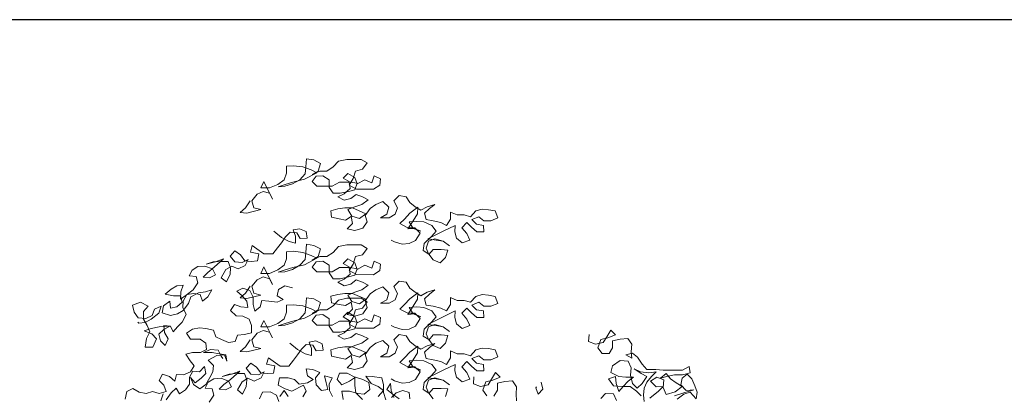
# Model space of a CAD drawing. Header units: metres. Extents: x -1 to 197910, y -70 to 354116.
# Tile 55 of 65: x 119.88 to 126.02, y 23.45 to 25.79. Entities that reach past the tile are written whole.
import ezdxf

# ---------------------------------------------------------------- set-up
doc = ezdxf.new("R2010")
doc.units = ezdxf.units.M
doc.layers.add('N-WE-AL-DETAIL-G', color=7, linetype='Continuous', lineweight=9)

# ---------------------------------------------------------------- blocks, each defined once
blk = doc.blocks.new('Boom_zijaanzicht')
at = {"color": 0, "ltscale": 0.05, "flags": 128}
for points in [[(-0.9411, 11.0561), (-0.9703, 11.0124), (-1.0031, 10.9833), (-0.963, 10.9796), (-0.8756, 11.0014), (-0.9193, 11.0123), (-0.9302, 11.0561), (-0.8973, 11.0961), (-0.8609, 11.1143), (-0.8208, 11.1034), (-0.8026, 11.0669), (-0.8572, 11.1763), (-0.8754, 11.1362), (-0.8208, 11.1361), (-0.7697, 11.158), (-0.7296, 11.1871), (-0.715, 11.2272), (-0.715, 11.2709), (-0.6712, 11.2745), (-0.6129, 11.2672), (-0.5619, 11.2489), (-0.5255, 11.2306), (-0.6021, 11.1906), (-0.675, 11.1725), (-0.7224, 11.1579), (-0.7661, 11.1434), (-0.726, 11.147), (-0.6786, 11.1615), (-0.6312, 11.187), (-0.5984, 11.2234), (-0.5947, 11.2671), (-0.591, 11.3182), (-0.5436, 11.3108), (-0.5036, 11.2889), (-0.5182, 11.2416), (-0.5547, 11.2197), (-0.5073, 11.2415), (-0.4635, 11.2415), (-0.4234, 11.267), (-0.3906, 11.3034), (-0.3396, 11.3143), (-0.2484, 11.3142), (-0.212, 11.2923), (-0.2412, 11.2522), (-0.285, 11.2413), (-0.2996, 11.194), (-0.3251, 11.1539), (-0.2778, 11.1284), (-0.1721, 11.1283), (-0.132, 11.1537), (-0.1283, 11.1938), (-0.1684, 11.2121), (-0.183, 11.1684), (-0.2267, 11.1866), (-0.2741, 11.1612), (-0.2886, 11.2013), (-0.3323, 11.2268), (-0.3615, 11.1977), (-0.3178, 11.1721), (-0.2741, 11.1648), (-0.2887, 11.1247), (-0.3288, 11.1138), (-0.3798, 11.1029), (-0.4236, 11.103), (-0.449, 11.1395), (-0.449, 11.1868), (-0.4891, 11.2124), (-0.5292, 11.2088), (-0.5547, 11.176), (-0.5256, 11.1468), (-0.4308, 11.1467), (-0.3834, 11.1722), (-0.3251, 11.1721), (-0.3179, 11.132), (-0.3543, 11.0993), (-0.3944, 11.0811), (-0.3544, 11.0592), (-0.3143, 11.0701), (-0.2814, 11.0956), (-0.2414, 11.081), (-0.2049, 11.0627), (-0.2451, 11.0336), (-0.2888, 11.019), (-0.3326, 11.0009), (-0.3071, 10.9608), (-0.2597, 10.9461), (-0.2196, 10.9752), (-0.3034, 11.0118), (-0.3508, 11.0118), (-0.3945, 11.0046), (-0.4382, 10.9937), (-0.4346, 10.9536), (-0.3873, 10.9426), (-0.3472, 10.9353), (-0.3107, 10.9571), (-0.3035, 10.9134), (-0.3363, 10.8806), (-0.2889, 10.8696), (-0.2379, 10.8842), (-0.2124, 10.9242), (-0.2233, 10.9643), (-0.1941, 11.008), (-0.1576, 11.0335), (-0.1138, 11.0517), (-0.0774, 11.0152), (-0.0884, 10.9715), (-0.1285, 10.9497), (-0.0739, 10.9496), (-0.0374, 10.9714), (-0.0228, 11.0115), (-0.0446, 11.0553), (-0.0118, 11.088), (0.032, 11.0807), (0.0538, 11.0442), (0.0866, 11.0187), (0.123, 10.9968), (0.1631, 11.0186), (0.2105, 11.0332), (0.1777, 11.0077), (0.1448, 10.9786), (0.1557, 10.9385), (0.1995, 10.9311), (0.2468, 10.9202), (0.2832, 10.9019), (0.3088, 10.942), (0.3088, 10.9857), (0.3489, 10.9674), (0.3926, 10.9674), (0.4327, 10.9564), (0.4655, 10.9928), (0.5056, 11.0037), (0.5457, 11.0001), (0.5858, 10.9927), (0.604, 10.949), (0.5602, 10.9308), (0.5165, 10.9308), (0.4837, 10.9564), (0.44, 10.9382), (0.4691, 10.909), (0.5128, 10.9017), (0.5164, 10.8616), (0.4727, 10.8616), (0.4399, 10.8908), (0.4108, 10.92), (0.378, 10.8872), (0.4108, 10.8508), (0.4289, 10.8107), (0.3815, 10.7925), (0.3451, 10.8217), (0.3342, 10.8618), (0.3379, 10.9019), (0.2613, 10.8655), (0.1666, 10.8182), (0.2176, 10.8109), (0.2613, 10.8035), (0.3014, 10.7743), (0.2613, 10.8035), (0.2103, 10.8181), (0.1702, 10.8036), (0.1556, 10.7599), (0.1738, 10.7198), (0.1993, 10.7526), (0.2503, 10.7525), (0.2904, 10.7488), (0.2758, 10.7015), (0.2429, 10.6687), (0.1992, 10.687), (0.1738, 10.7234), (0.1373, 10.7453), (0.1447, 10.7891), (0.1884, 10.8327), (0.2176, 10.8655), (0.1921, 10.902), (0.1411, 10.9239), (0.0974, 10.9276), (0.05, 10.924), (0.0755, 10.8839), (0.1229, 10.8656), (0.0828, 10.8839), (0.0427, 10.8803), (0.0755, 10.9312), (0.1011, 10.975), (0.1048, 11.015), (0.0537, 10.9786), (0.0209, 10.9422), (-0.0083, 10.9131), (0.0427, 10.8875), (0.0864, 10.8875), (0.1192, 10.8547), (0.09, 10.8073), (0.0499, 10.7891), (0.0062, 10.7855), (-0.0412, 10.8002), (-0.063, 10.8111)], [(-0.7935, 10.8673), (-0.7462, 10.8272), (-0.6988, 10.8016), (-0.6587, 10.7906), (-0.6587, 10.8344), (-0.6732, 10.8745), (-0.6331, 10.8817), (-0.5931, 10.8635), (-0.5858, 10.8234), (-0.6295, 10.8198), (-0.6514, 10.8562), (-0.6915, 10.8599), (-0.7206, 10.8308), (-0.7462, 10.7944), (-0.7717, 10.7616), (-0.8009, 10.7252), (-0.8556, 10.7252), (-0.9284, 10.7763), (-0.9394, 10.7362), (-0.8884, 10.7253), (-0.8957, 10.6815), (-0.9358, 10.6779), (-0.9759, 10.6816), (-1.0014, 10.7181), (-1.0378, 10.7436), (-1.067, 10.7108), (-1.0378, 10.6744), (-0.9905, 10.6707), (-0.954, 10.6889), (-0.9723, 10.6524), (-1.016, 10.6306), (-1.0561, 10.6489), (-1.0925, 10.627), (-1.1217, 10.5761), (-1.089, 10.5505), (-1.0671, 10.5979), (-1.0634, 10.638), (-1.0779, 10.6781), (-1.1253, 10.6781), (-1.1727, 10.6745), (-1.2164, 10.66), (-1.1581, 10.6745), (-1.1071, 10.6927), (-1.1654, 10.6417), (-1.2055, 10.6089), (-1.2347, 10.5798), (-1.1946, 10.5761), (-1.1582, 10.5943), (-1.1764, 10.6308), (-1.2237, 10.649), (-1.2675, 10.6454), (-1.3039, 10.6236), (-1.3222, 10.5872), (-1.2784, 10.5835), (-1.2675, 10.5434), (-1.2967, 10.4997), (-1.3405, 10.4669), (-1.377, 10.4414), (-1.3733, 10.4888), (-1.3587, 10.5289), (-1.3988, 10.5253), (-1.4352, 10.5035), (-1.4717, 10.4743), (-1.4207, 10.4634), (-1.377, 10.4633), (-1.3661, 10.4232), (-1.3989, 10.3941), (-1.439, 10.3868), (-1.4426, 10.4306), (-1.4827, 10.4015), (-1.49, 10.3577), (-1.439, 10.3395), (-1.3953, 10.3504), (-1.3588, 10.3722), (-1.326, 10.4159), (-1.3114, 10.456), (-1.264, 10.4814), (-1.2202, 10.4887), (-1.1801, 10.4996), (-1.2057, 10.4559), (-1.2385, 10.4304), (-1.253, 10.4705), (-1.2931, 10.4778), (-1.3369, 10.4706), (-1.3588, 10.4305), (-1.3624, 10.3904), (-1.3406, 10.3467), (-1.3662, 10.2993), (-1.3954, 10.2702), (-1.4209, 10.2374), (-1.4391, 10.2739), (-1.4792, 10.2775), (-1.4756, 10.2338), (-1.4537, 10.1937), (-1.472, 10.1536), (-1.5011, 10.1828), (-1.512, 10.2229), (-1.4792, 10.252), (-1.4427, 10.2739), (-1.5083, 10.2703), (-1.5594, 10.2594), (-1.6031, 10.2449), (-1.5557, 10.2266), (-1.5266, 10.1938), (-1.5485, 10.1428), (-1.5959, 10.1428), (-1.5886, 10.1975), (-1.5667, 10.2375), (-1.5848, 10.2776), (-1.6067, 10.3178), (-1.6066, 10.3651), (-1.5775, 10.3979), (-1.6248, 10.4235), (-1.6758, 10.4053), (-1.6649, 10.3615), (-1.6395, 10.3251), (-1.5921, 10.3214), (-1.552, 10.3396), (-1.5374, 10.3796), (-1.4973, 10.3978), (-1.5119, 10.3541), (-1.5593, 10.3177), (-1.5958, 10.2959), (-1.6359, 10.2923), (-1.6431, 10.2996)], [(-0.9411, 10.5227), (-0.9703, 10.479), (-1.0031, 10.4498), (-0.963, 10.4462), (-0.8756, 10.4679), (-0.9193, 10.4789), (-0.9302, 10.5227), (-0.8973, 10.5627), (-0.8609, 10.5809), (-0.8208, 10.5699), (-0.8026, 10.5335), (-0.8572, 10.6429), (-0.8754, 10.6028), (-0.8208, 10.6027), (-0.7697, 10.6246), (-0.7296, 10.6537), (-0.715, 10.6938), (-0.715, 10.7375), (-0.6712, 10.7411), (-0.6129, 10.7337), (-0.5619, 10.7155), (-0.5255, 10.6972), (-0.6021, 10.6572), (-0.675, 10.639), (-0.7224, 10.6245), (-0.7661, 10.61), (-0.726, 10.6136), (-0.6786, 10.6281), (-0.6312, 10.6536), (-0.5984, 10.69), (-0.5947, 10.7337), (-0.591, 10.7847), (-0.5436, 10.7774), (-0.5036, 10.7555), (-0.5182, 10.7081), (-0.5547, 10.6863), (-0.5073, 10.7081), (-0.4635, 10.7081), (-0.4234, 10.7336), (-0.3906, 10.77), (-0.3396, 10.7809), (-0.2484, 10.7808), (-0.212, 10.7589), (-0.2412, 10.7188), (-0.285, 10.7079), (-0.2996, 10.6606), (-0.3251, 10.6205), (-0.2778, 10.595), (-0.1721, 10.5949), (-0.132, 10.6203), (-0.1283, 10.6604), (-0.1684, 10.6787), (-0.183, 10.635), (-0.2267, 10.6532), (-0.2741, 10.6277), (-0.2886, 10.6679), (-0.3323, 10.6934), (-0.3615, 10.6643), (-0.3178, 10.6387), (-0.2741, 10.6314), (-0.2887, 10.5913), (-0.3288, 10.5804), (-0.3798, 10.5695), (-0.4236, 10.5696), (-0.449, 10.606), (-0.449, 10.6534), (-0.4891, 10.679), (-0.5292, 10.6754), (-0.5547, 10.6426), (-0.5256, 10.6134), (-0.4308, 10.6133), (-0.3834, 10.6388), (-0.3251, 10.6387), (-0.3179, 10.5986), (-0.3543, 10.5659), (-0.3944, 10.5477), (-0.3544, 10.5258), (-0.3143, 10.5367), (-0.2814, 10.5622), (-0.2414, 10.5475), (-0.2049, 10.5293), (-0.2451, 10.5002), (-0.2888, 10.4856), (-0.3326, 10.4675), (-0.3071, 10.4273), (-0.2597, 10.4127), (-0.2196, 10.4418), (-0.3034, 10.4784), (-0.3508, 10.4784), (-0.3945, 10.4712), (-0.4382, 10.4603), (-0.4346, 10.4202), (-0.3873, 10.4092), (-0.3472, 10.4019), (-0.3107, 10.4237), (-0.3035, 10.38), (-0.3363, 10.3472), (-0.2889, 10.3362), (-0.2379, 10.3507), (-0.2124, 10.3908), (-0.2233, 10.4309), (-0.1941, 10.4746), (-0.1576, 10.5001), (-0.1138, 10.5183), (-0.0774, 10.4818), (-0.0884, 10.4381), (-0.1285, 10.4162), (-0.0739, 10.4162), (-0.0374, 10.438), (-0.0228, 10.4781), (-0.0446, 10.5219), (-0.0118, 10.5546), (0.032, 10.5473), (0.0538, 10.5108), (0.0866, 10.4853), (0.123, 10.4634), (0.1631, 10.4852), (0.2105, 10.4998), (0.1777, 10.4743), (0.1448, 10.4451), (0.1557, 10.4051), (0.1995, 10.3977), (0.2468, 10.3867), (0.2832, 10.3685), (0.3088, 10.4086), (0.3088, 10.4523), (0.3489, 10.434), (0.3926, 10.434), (0.4327, 10.423), (0.4655, 10.4594), (0.5056, 10.4703), (0.5457, 10.4666), (0.5858, 10.4593), (0.604, 10.4156), (0.5602, 10.3974), (0.5165, 10.3974), (0.4837, 10.423), (0.44, 10.4048), (0.4691, 10.3756), (0.5128, 10.3683), (0.5164, 10.3282), (0.4727, 10.3282), (0.4399, 10.3574), (0.4108, 10.3866), (0.378, 10.3538), (0.4108, 10.3174), (0.4289, 10.2773), (0.3815, 10.2591), (0.3451, 10.2883), (0.3342, 10.3284), (0.3379, 10.3684), (0.2613, 10.3321), (0.1666, 10.2848), (0.2176, 10.2774), (0.2613, 10.2701), (0.3014, 10.2409), (0.2613, 10.2701), (0.2103, 10.2847), (0.1702, 10.2702), (0.1556, 10.2265), (0.1738, 10.1864), (0.1993, 10.2192), (0.2503, 10.2191), (0.2904, 10.2154), (0.2758, 10.1681), (0.2429, 10.1353), (0.1992, 10.1536), (0.1738, 10.19), (0.1373, 10.2119), (0.1447, 10.2556), (0.1884, 10.2993), (0.2176, 10.3321), (0.1921, 10.3686), (0.1411, 10.3905), (0.0974, 10.3942), (0.05, 10.3906), (0.0755, 10.3505), (0.1229, 10.3322), (0.0828, 10.3505), (0.0427, 10.3468), (0.0755, 10.3978), (0.1011, 10.4415), (0.1048, 10.4816), (0.0537, 10.4452), (0.0209, 10.4088), (-0.0083, 10.3797), (0.0427, 10.3541), (0.0864, 10.3541), (0.1192, 10.3213), (0.09, 10.2739), (0.0499, 10.2557), (0.0062, 10.2521), (-0.0412, 10.2667), (-0.063, 10.2777)], [(-0.6784, 10.5134), (-0.7258, 10.5244), (-0.7659, 10.5025), (-0.7732, 10.4625), (-0.7368, 10.4406), (-0.7733, 10.4224), (-0.8243, 10.4297), (-0.868, 10.4334), (-0.879, 10.3933), (-0.9118, 10.3678), (-0.9227, 10.4079), (-0.9226, 10.4553), (-0.9445, 10.4954), (-0.9882, 10.51), (-1.0246, 10.4918), (-0.9919, 10.4627), (-0.9627, 10.4298), (-0.9555, 10.3897), (-0.9992, 10.3934), (-1.0393, 10.408), (-1.0648, 10.3716), (-1.0284, 10.3388), (-0.9883, 10.3351), (-0.9483, 10.3169), (-0.9337, 10.2768), (-0.9338, 10.233), (-0.9775, 10.2221), (-1.0213, 10.2185), (-1.0359, 10.1784), (-1.076, 10.1712), (-1.1197, 10.1895), (-1.1561, 10.2077), (-1.1706, 10.2478), (-1.218, 10.2588), (-1.2581, 10.2625), (-1.3018, 10.2552), (-1.3383, 10.2297), (-1.3128, 10.1933), (-1.2545, 10.1932), (-1.2181, 10.1677), (-1.2145, 10.1276), (-1.2509, 10.1094), (-1.302, 10.1094), (-1.3421, 10.0986), (-1.3166, 10.0584), (-1.2911, 10.0256), (-1.313, 9.9892), (-1.3568, 9.971), (-1.4005, 9.9711), (-1.4115, 9.931), (-1.4442, 9.9602), (-1.4879, 9.9748), (-1.5099, 9.9347), (-1.4807, 9.9055), (-1.4662, 9.8654), (-1.5099, 9.8545), (-1.55, 9.8655), (-1.5901, 9.8546), (-1.6338, 9.8619), (-1.6739, 9.8838), (-1.7104, 9.8657), (-1.7213, 9.8183)], [(-0.8831, 9.8212), (-0.8649, 9.8612), (-0.8175, 9.8648), (-0.7774, 9.8429), (-0.7629, 9.8028)], [(0.0535, 9.8203), (0.0499, 9.8604), (0.0098, 9.8714), (-0.0303, 9.8568), (-0.0595, 9.8277)], [(-0.0449, 9.8277), (-0.0631, 9.8714), (-0.0667, 9.9152), (-0.0886, 9.8787), (-0.0486, 9.8459), (-0.0121, 9.8204)], [(-0.096, 9.8132), (-0.1105, 9.8605), (-0.1105, 9.9079), (-0.1213, 9.9517), (-0.1797, 9.959), (-0.2197, 9.9627), (-0.187, 9.9153), (-0.1433, 9.897), (-0.1105, 9.8715), (-0.1433, 9.8351)], [(-0.2417, 9.8169), (-0.2818, 9.8571), (-0.289, 9.9044), (-0.289, 9.9555), (-0.3363, 9.981), (-0.3837, 9.9811), (-0.3983, 9.941), (-0.3692, 9.9082), (-0.3218, 9.93), (-0.2853, 9.9555), (-0.238, 9.9408), (-0.2015, 9.9226), (-0.1943, 9.8788), (-0.2308, 9.8497), (-0.2709, 9.8534), (-0.3219, 9.868), (-0.3692, 9.8681), (-0.362, 9.817)], [(-0.4276, 9.8353), (-0.4458, 9.8718), (-0.4494, 9.9119), (-0.4311, 9.9519), (-0.4785, 9.9629), (-0.4676, 9.9192), (-0.4567, 9.8791), (-0.4968, 9.8718), (-0.5296, 9.9083), (-0.5332, 9.952), (-0.5076, 9.9848), (-0.5513, 10.0031), (-0.5914, 10.0068), (-0.5842, 9.963), (-0.5477, 9.9411), (-0.5842, 9.9193), (-0.6352, 9.912), (-0.6644, 9.9412), (-0.7044, 9.9522), (-0.7591, 9.9522), (-0.7664, 9.9049), (-0.7227, 9.883), (-0.6827, 9.8684), (-0.6097, 9.9047), (-0.5915, 9.8683), (-0.6134, 9.8318)], [(-0.7045, 9.8356), (-0.73, 9.872), (-0.7556, 9.8356)], [(-0.9411, 10.1893), (-0.9703, 10.1456), (-1.0031, 10.1165), (-0.963, 10.1128), (-0.8756, 10.1346), (-0.9193, 10.1455), (-0.9302, 10.1893), (-0.8973, 10.2293), (-0.8609, 10.2475), (-0.8208, 10.2366), (-0.8026, 10.2001), (-0.8572, 10.3095), (-0.8754, 10.2694), (-0.8208, 10.2694), (-0.7697, 10.2912), (-0.7296, 10.3203), (-0.715, 10.3604), (-0.715, 10.4041), (-0.6712, 10.4077), (-0.6129, 10.4004), (-0.5619, 10.3821), (-0.5255, 10.3638), (-0.6021, 10.3238), (-0.675, 10.3057), (-0.7224, 10.2911), (-0.7661, 10.2766), (-0.726, 10.2802), (-0.6786, 10.2947), (-0.6312, 10.3202), (-0.5984, 10.3566), (-0.5947, 10.4003), (-0.591, 10.4514), (-0.5436, 10.444), (-0.5036, 10.4221), (-0.5182, 10.3748), (-0.5547, 10.3529), (-0.5073, 10.3748), (-0.4635, 10.3747), (-0.4234, 10.4002), (-0.3906, 10.4366), (-0.3396, 10.4475), (-0.2484, 10.4474), (-0.212, 10.4255), (-0.2412, 10.3854), (-0.285, 10.3746), (-0.2996, 10.3272), (-0.3251, 10.2871), (-0.2778, 10.2616), (-0.1721, 10.2615), (-0.132, 10.2869), (-0.1283, 10.327), (-0.1684, 10.3453), (-0.183, 10.3016), (-0.2267, 10.3198), (-0.2741, 10.2944), (-0.2886, 10.3345), (-0.3323, 10.36), (-0.3615, 10.3309), (-0.3178, 10.3053), (-0.2741, 10.298), (-0.2887, 10.2579), (-0.3288, 10.247), (-0.3798, 10.2362), (-0.4236, 10.2362), (-0.449, 10.2727), (-0.449, 10.32), (-0.4891, 10.3456), (-0.5292, 10.342), (-0.5547, 10.3092), (-0.5256, 10.28), (-0.4308, 10.2799), (-0.3834, 10.3054), (-0.3251, 10.3053), (-0.3179, 10.2653), (-0.3543, 10.2325), (-0.3944, 10.2143), (-0.3544, 10.1924), (-0.3143, 10.2033), (-0.2814, 10.2288), (-0.2414, 10.2142), (-0.2049, 10.1959), (-0.2451, 10.1668), (-0.2888, 10.1523), (-0.3326, 10.1341), (-0.3071, 10.094), (-0.2597, 10.0793), (-0.2196, 10.1085), (-0.3034, 10.145), (-0.3508, 10.145), (-0.3945, 10.1378), (-0.4382, 10.1269), (-0.4346, 10.0868), (-0.3873, 10.0758), (-0.3472, 10.0685), (-0.3107, 10.0903), (-0.3035, 10.0466), (-0.3363, 10.0138), (-0.2889, 10.0028), (-0.2379, 10.0174), (-0.2124, 10.0574), (-0.2233, 10.0975), (-0.1941, 10.1412), (-0.1576, 10.1667), (-0.1138, 10.1849), (-0.0774, 10.1484), (-0.0884, 10.1047), (-0.1285, 10.0829), (-0.0739, 10.0828), (-0.0374, 10.1046), (-0.0228, 10.1447), (-0.0446, 10.1885), (-0.0118, 10.2212), (0.032, 10.2139), (0.0538, 10.1774), (0.0866, 10.1519), (0.123, 10.13), (0.1631, 10.1518), (0.2105, 10.1664), (0.1777, 10.1409), (0.1448, 10.1118), (0.1557, 10.0717), (0.1995, 10.0643), (0.2468, 10.0534), (0.2832, 10.0351), (0.3088, 10.0752), (0.3088, 10.1189), (0.3489, 10.1006), (0.3926, 10.1006), (0.4327, 10.0896), (0.4655, 10.1261), (0.5056, 10.1369), (0.5457, 10.1333), (0.5858, 10.1259), (0.604, 10.0822), (0.5602, 10.064), (0.5165, 10.0641), (0.4837, 10.0896), (0.44, 10.0714), (0.4691, 10.0422), (0.5128, 10.0349), (0.5164, 9.9948), (0.4727, 9.9948), (0.4399, 10.024), (0.4108, 10.0532), (0.378, 10.0204), (0.4108, 9.984), (0.4289, 9.9439), (0.3815, 9.9257), (0.3451, 9.9549), (0.3342, 9.995), (0.3379, 10.0351), (0.2613, 9.9987), (0.1666, 9.9514), (0.2176, 9.9441), (0.2613, 9.9367), (0.3014, 9.9075), (0.2613, 9.9367), (0.2103, 9.9514), (0.1702, 9.9368), (0.1556, 9.8931), (0.1738, 9.853), (0.1993, 9.8858), (0.2503, 9.8857), (0.2904, 9.882), (0.2758, 9.8347)], [(0.1992, 9.8202), (0.1738, 9.8566), (0.1373, 9.8785), (0.1447, 9.9223), (0.1884, 9.966), (0.2176, 9.9987), (0.1921, 10.0352), (0.1411, 10.0571), (0.0974, 10.0608), (0.05, 10.0572), (0.0755, 10.0171), (0.1229, 9.9988), (0.0828, 10.0171), (0.0427, 10.0135), (0.0755, 10.0645), (0.1011, 10.1082), (0.1048, 10.1482), (0.0537, 10.1119), (0.0209, 10.0754), (-0.0083, 10.0463), (0.0427, 10.0208), (0.0864, 10.0207), (0.1192, 9.9879), (0.09, 9.9405), (0.0499, 9.9224), (0.0062, 9.9187), (-0.0412, 9.9334), (-0.063, 9.9443)], [(1.1728, 10.2226), (1.1691, 10.1789), (1.2128, 10.1606), (1.2602, 10.1715), (1.2821, 10.208), (1.3077, 10.248), (1.3368, 10.2188), (1.2894, 10.2007), (1.2457, 10.1898), (1.2274, 10.1388), (1.2529, 10.1023), (1.2966, 10.1023), (1.3185, 10.1387), (1.3185, 10.1824), (1.3659, 10.1933), (1.4133, 10.1969), (1.4388, 10.1604), (1.4351, 10.1131), (1.4387, 10.073), (1.4023, 10.0949), (1.4424, 10.1058), (1.4751, 10.0802), (1.5043, 10.0365), (1.5334, 10.0036), (1.588, 10.0036), (1.6354, 9.9999), (1.7557, 9.9998), (1.7958, 10.0216), (1.803, 9.9815), (1.7557, 9.9706), (1.7046, 9.9707), (1.6572, 9.9598), (1.6172, 9.9489), (1.6536, 9.978), (1.6791, 9.9452), (1.7155, 9.9197), (1.7519, 9.8978), (1.7082, 9.865), (1.6535, 9.8468), (1.6353, 9.8906), (1.639, 9.9379), (1.5953, 9.9562), (1.5552, 9.9307), (1.5916, 9.8943), (1.6353, 9.8979), (1.6061, 9.8687), (1.5514, 9.8251)], [(1.515, 9.8032), (1.5114, 9.8433), (1.5151, 9.887), (1.5333, 9.9235), (1.5625, 9.9599), (1.5917, 9.989), (1.5443, 9.9818), (1.4933, 9.9891), (1.4532, 10.0074), (1.4969, 9.9782), (1.5333, 9.9599), (1.5041, 9.9162), (1.4713, 9.8871), (1.4422, 9.9163), (1.4313, 9.9673), (1.435, 10.0147), (1.4168, 10.0548), (1.3658, 10.0585), (1.3184, 10.0257), (1.3074, 9.9856), (1.3584, 9.9601), (1.4021, 9.9564), (1.4495, 9.9563), (1.4167, 9.9309), (1.3839, 9.8981), (1.3583, 9.8653), (1.3402, 9.9164), (1.3365, 9.9601), (1.2928, 9.9456), (1.3256, 9.9018), (1.3802, 9.8981), (1.4276, 9.8981), (1.4677, 9.8689), (1.4968, 9.8397)], [(1.3437, 9.8107), (1.3255, 9.8508), (1.2745, 9.8545), (1.2453, 9.8217)], [(1.7227, 9.8176), (1.7628, 9.8504), (1.8029, 9.8613), (1.8393, 9.8211), (1.8467, 9.8612), (1.8321, 9.9013), (1.8139, 9.9451), (1.7848, 9.9743), (1.752, 9.9488), (1.7447, 9.9087), (1.7774, 9.8722), (1.8248, 9.8758), (1.7628, 9.8577), (1.7045, 9.8395)], [(-0.6933, 10.1672), (-0.646, 10.1271), (-0.5986, 10.1015), (-0.5585, 10.0905), (-0.5585, 10.1343), (-0.573, 10.1744), (-0.5329, 10.1816), (-0.4929, 10.1634), (-0.4856, 10.1233), (-0.5294, 10.1197), (-0.5512, 10.1561), (-0.5913, 10.1598), (-0.6205, 10.1307), (-0.646, 10.0943), (-0.6715, 10.0615), (-0.7007, 10.0251), (-0.7554, 10.0251), (-0.8282, 10.0762), (-0.8392, 10.0361), (-0.7882, 10.0252), (-0.7955, 9.9814), (-0.8356, 9.9778), (-0.8757, 9.9815), (-0.9012, 10.018), (-0.9376, 10.0435), (-0.9668, 10.0107), (-0.9377, 9.9743), (-0.8903, 9.9706), (-0.8538, 9.9888), (-0.8721, 9.9523), (-0.9158, 9.9305), (-0.9559, 9.9488), (-0.9924, 9.9269), (-1.0216, 9.876), (-0.9888, 9.8504), (-0.9669, 9.8978), (-0.9632, 9.9379), (-0.9777, 9.978), (-1.0251, 9.978), (-1.0725, 9.9744), (-1.1162, 9.9599), (-1.0579, 9.9744), (-1.0069, 9.9926), (-1.0652, 9.9416), (-1.1054, 9.9088), (-1.1345, 9.8797), (-1.0945, 9.876), (-1.058, 9.8942), (-1.0762, 9.9307), (-1.1235, 9.9489), (-1.1673, 9.9453), (-1.2037, 9.9235), (-1.222, 9.8871), (-1.1783, 9.8834), (-1.1674, 9.8433), (-1.1966, 9.7996)], [(-1.4844, 9.8509), (-1.499, 9.8071)], [(-1.4662, 9.8144), (-1.4334, 9.8581), (-1.4042, 9.8872), (-1.3824, 9.8508), (-1.3459, 9.8763), (-1.3204, 9.9127), (-1.3203, 9.9564), (-1.2984, 9.9928), (-1.2583, 9.9891), (-1.2255, 10.0219), (-1.2183, 9.9782), (-1.2474, 9.949), (-1.2839, 9.9199), (-1.313, 9.9528), (-1.2949, 9.909), (-1.2548, 9.8835), (-1.2183, 9.9089), (-1.1928, 9.9526), (-1.1745, 9.9891), (-1.1708, 10.0292), (-1.2036, 10.062), (-1.1489, 10.0911), (-1.1015, 10.0947), (-1.087, 10.0546), (-1.0943, 10.0947), (-1.1343, 10.102), (-1.1781, 10.1093), (-1.2327, 10.1094), (-1.189, 10.1276), (-1.1416, 10.1239), (-1.1234, 10.0874), (-1.1125, 10.0728)], [(0.4545, 9.9584), (0.4508, 9.9147), (0.4945, 9.8964), (0.5419, 9.9073), (0.5638, 9.9437), (0.5893, 9.9838), (0.6185, 9.9546), (0.5711, 9.9365), (0.5273, 9.9256), (0.5091, 9.8746), (0.5345, 9.8381)], [(0.5783, 9.838), (0.6002, 9.8745), (0.6002, 9.9182), (0.6476, 9.9291), (0.695, 9.9327), (0.7204, 9.8962), (0.7168, 9.8489), (0.7204, 9.8088)], [(0.8735, 9.9252), (0.8844, 9.8815), (0.8552, 9.8487), (0.8407, 9.8888), (0.8443, 9.8961)]]:
    blk.add_lwpolyline(points, dxfattribs=at)

msp = doc.modelspace()

# ---------------------------------------------------------------- linework, layer by layer
at = {"layer": 'Defpoints', "color": 6}
msp.add_lwpolyline([(68.2381, 25.7892), (68.2381, -14.6863), (163.3706, -14.6863), (163.3706, -9.962), (172.0599, -9.962), (172.0599, 25.7892)], close=True, dxfattribs=at)

# ---------------------------------------------------------------- block references
at = {"layer": 'N-WE-AL-DETAIL-G', "color": 252}
msp.add_blockref('Boom_zijaanzicht', (122.2549, 13.6036), dxfattribs=at)

doc.saveas('drawing.dxf')
